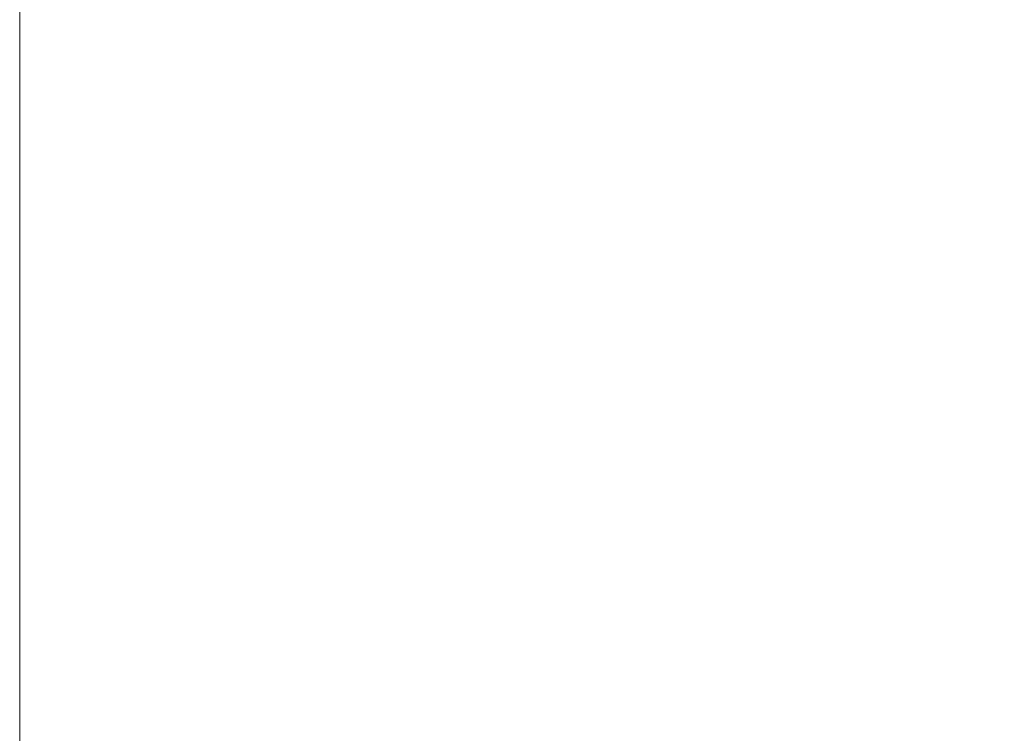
# Model space of a CAD drawing. Extents: x 5346 to 6510, y 24357 to 24612.
# Tile 6 of 18: x 5346 to 5424, y 24495 to 24552. Entities that reach past the tile are written whole.
import ezdxf
from ezdxf.enums import TextEntityAlignment as Align

# ---------------------------------------------------------------- set-up
doc = ezdxf.new("R2010")
doc.units = 0
doc.header["$MEASUREMENT"] = 0
doc.layers.add('B_ANNO_NOPLOT', color=47, linetype='Continuous', lineweight=18, plot=False)
doc.layers.add('B_ANNO_TEXT', color=7, linetype='Continuous', lineweight=18)
doc.styles.add('Annotative', font='calibri.ttf', dxfattribs={"height": 0.0625})

# ---------------------------------------------------------------- blocks, each defined once
blk = doc.blocks.new('*U139')
at = {"layer": 'B_ANNO_NOPLOT', "flags": 128}
blk.add_lwpolyline([(0, 0), (0, 252), (323.928, 252), (323.928, 238.855), (378, 238.855), (378, 40.5), (316.571, 40.5), (316.571, 0)], close=True, dxfattribs=at)
at = {"layer": 'B_ANNO_TEXT', "style": 'Annotative'}
for tag, p in [('NUMB', (319.797, 45.733, 0.842)), ('NAME', (326.372, 45.733, 0.842))]:
    blk.add_attdef(tag, text='', height=1.5, dxfattribs=at).set_placement(p, align=Align.MIDDLE_CENTER)

msp = doc.modelspace()

# ---------------------------------------------------------------- block references
msp.add_blockref('*U139', (5346.317, 24357.096))

doc.saveas('drawing.dxf')
